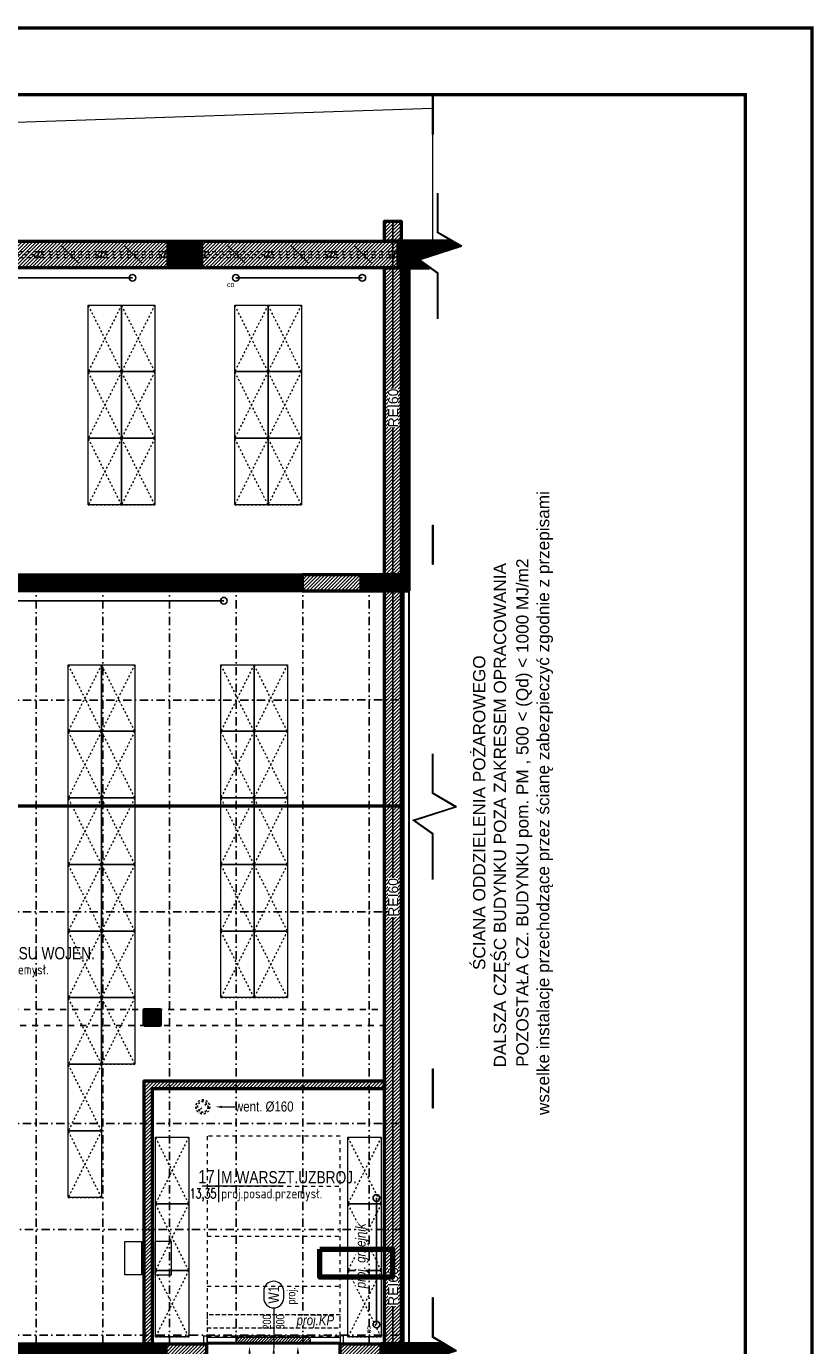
# Model space of a CAD drawing. Header units: centimetres. Extents: x -2715 to 104803, y -1446 to 32152.
# Tile 18 of 27: x 88621 to 89803, y -452 to 1529. Entities that reach past the tile are written whole.
import ezdxf
from ezdxf import colors
from ezdxf.entities.mleader import LeaderData, LeaderLine
from ezdxf.enums import TextEntityAlignment as Align
from ezdxf.math import Vec2, Vec3

# ---------------------------------------------------------------- set-up
doc = ezdxf.new("R2010")
doc.units = ezdxf.units.CM
doc.header["$MEASUREMENT"] = 0
for name, pattern in [('Dash', [0.6, 0.3, -0.3]), ('DASHDOT2', [0.5, 0.25, -0.125, 0, -0.125]), ('HIDDEN', [9.525, 6.35, -3.175]), ('HIDDENX2', [19.05, 12.7, -6.35]), ('Przerywana', [0.222222, 0.111111, -0.111111])]:
    doc.linetypes.add(name, pattern=pattern)
for name, color, linetype, lineweight in [('0_TXT', 7, 'Continuous', 15), ('0_TXT niewidoczne', 7, 'Continuous', 15), ('1_ hatch', 8, 'Continuous', 9), ('1_ projection', 9, 'HIDDENX2', 5), ('1_ przerywana  S_CONSTRUCTION', 124, 'DASHDOT2', 25), ('1_ view 1', 7, 'Continuous', 15), ('1_ view 3', 8, 'Continuous', 9), ('1_ wall DIV', 52, 'Continuous', 40), ('1_ wall STRUCT', 72, 'Continuous', 50), ('IS_obrys', 6, 'Continuous', 30)]:
    doc.layers.add(name, color=color, linetype=linetype, lineweight=lineweight)
doc.layers.add('1_ area', color=30, linetype='Continuous', lineweight=9, plot=False)
for name, color, linetype, lineweight, true_color in [('1_ doors proj.', 7, 'Continuous', 15, 0x1a8cff), ('1_ hatch proj.', 7, 'Continuous', 9, 0x1a8cff), ('1_ wall STRUCT proj.', 7, 'Continuous', 50, 0x1a8cff), ('1_ wall STRUCT-DIV rozbiorka', 7, 'Continuous', 9, 0xff0a0a), ('2_ doors description proj.', 7, 'Continuous', 15, 0x1a8cff), ('2_ equipment proj._skrzynie', 7, 'Continuous', 9, 0x6a91a9), ('3_ PPOŻ  opisy', 7, 'Continuous', 18, 0x940000)]:
    doc.layers.add(name, color=color, linetype=linetype, lineweight=lineweight, true_color=true_color)
doc.layers.add('4_INST._co', color=151, linetype='Continuous')
doc.styles.add('ARIAL', font='arial.ttf', dxfattribs={"width": 0.8})
doc.styles.add('BIKTS', font='bikromsw.shx', dxfattribs={"width": 0.85})
doc.styles.get("Standard").update_dxf_attribs({"font": 'arial.ttf'})
doc.styles.add('TXT_D', font='arial.ttf')
doc.styles.add('TXT_M', font='romans.shx', dxfattribs={"width": 0.75, "oblique": 15})
doc.styles.add('TXT_S', font='romand.shx')
doc.linetypes.add('TRACKS', pattern='A,0.15,[130,ltypeshp.shx,S=0.25,R=0,X=0,Y=0],0.15', length=0.3)
pattern_1 = [(45, (-154, -2e-12), (-2.65165043, 2.65165043), [])]

# ---------------------------------------------------------------- blocks, each defined once
blk = doc.blocks.new('fdgdfhfbgfh')
at = {"linetype": 'TRACKS', "ltscale": 10}
blk.add_lwpolyline([(0, 0), (190, 0)], dxfattribs=at)
for centre in [(0, 0), (190, 0)]:
    blk.add_circle(centre, 5)
at = {"style": 'BIKTS', "width": 0.8}
blk.add_attdef('W', text='', height=8, rotation=0, dxfattribs=at).set_placement((-7.6, -6.1), align=Align.TOP_CENTER)
blk = doc.blocks.new('co')
at = {"linetype": 'TRACKS', "ltscale": 10}
blk.add_lwpolyline([(69784.8, -154.6), (70319.2, -154.6)], dxfattribs=at)
for centre in [(69784.8, -154.6), (70319.2, -154.6)]:
    blk.add_circle(centre, 5)
at = {"style": 'BIKTS', "width": 0.8}
blk.add_attdef('W', text='', height=8, rotation=0, dxfattribs=at).set_placement((69777.1, -160.7), align=Align.TOP_CENTER)
blk = doc.blocks.new('vcfnbvcnbvm')
at = {"linetype": 'Dash', "ltscale": 20}
for points in [[(-205, 6), (-5, 6), (-5, 306), (-205, 306), (-205, 6)], [(-205, 231), (-5, 231)], [(-205, 156), (-5, 156)], [(-205, 81), (-5, 81)]]:
    blk.add_lwpolyline(points, dxfattribs=at)
for points in [[(-210, 6), (-205, 6), (-205, -6), (-210, -6), (-210, 6)], [(-210, 6), (-205, 6), (-205, -6), (-210, -6), (-210, 6)], [(-205, 4), (-5, 4), (-5, -4), (-205, -4), (-205, 6)], [(0, 6), (-5, 6), (-5, -6), (0, -6), (0, 6)], [(0, 6), (-5, 6), (-5, -6), (0, -6), (0, 6)]]:
    blk.add_lwpolyline(points)
blk = doc.blocks.new('_OZN.DRZWI')
blk.add_line((0, 0), (61.1, 0))
blk.add_lwpolyline([(-15, 15, -1), (-15, -15), (-25, -15, -1), (-25, 15)], format="xyb", close=True)
at = {"style": 'BIKTS', "width": 0.8}
for p in [(-20, 0), (75.1, 0)]:
    blk.add_attdef('OZN', text='', height=8, rotation=0, dxfattribs=at).set_placement(p, align=Align.MIDDLE)
blk.add_attdef('WYSOK', text='', height=8, rotation=0, dxfattribs=at).set_placement((27.6, 12.7), align=Align.TOP_CENTER)
blk.add_attdef('SZEROK', text='', height=8, rotation=0, dxfattribs=at).set_placement((27.6, -12.4), align=Align.CENTER)
blk = doc.blocks.new('bgfhgfjhgj')
at = {"layer": '1_ wall STRUCT-DIV rozbiorka'}
for points in [[(-17.7, -17.7), (17.7, 17.7)], [(-17.7, 17.7), (17.7, -17.7)]]:
    blk.add_lwpolyline(points, dxfattribs=at)
blk = doc.blocks.new('hgfjhgjhgkjhkljhl')
at = {"layer": '1_ wall STRUCT-DIV rozbiorka', "linetype": 'Przerywana', "ltscale": 50}
for points in [[(-295, 9), (-290, 9), (-290, 0), (-295, 0), (-295, 9)], [(-290, 9), (-105, 9)], [(-290, 9), (-285, 9), (-285, 0), (-290, 0), (-290, 9)], [(-285, 4.5), (-200, 4.5)], [(-200, 9), (-195, 9), (-195, 0), (-200, 0), (-200, 9)], [(-195, 9), (-190, 9), (-190, 0), (-195, 0), (-195, 9)], [(-190, 4.5), (-105, 4.5)], [(-105, 9), (-100, 9), (-100, 0), (-105, 0), (-105, 9)], [(-100, 9), (-95, 9), (-95, 0), (-100, 0), (-100, 9)], [(-95, 9), (-5, 9)], [(-95, 4.5), (-10, 4.5)], [(-10, 9), (-5, 9), (-5, 0), (-10, 0), (-10, 9)], [(-5, 9), (0, 9), (0, 0), (-5, 0), (-5, 9)], [(-290, 0), (-105, 0)], [(-95, 0), (-5, 0)]]:
    blk.add_lwpolyline(points, dxfattribs=at)
at = {"layer": '1_ wall STRUCT-DIV rozbiorka', "color": 6, "xscale": 0.75, "yscale": 0.75, "zscale": 0.75}
for p in [(-242.5, 4.5), (-147.5, 4.5), (-52.5, 4.5)]:
    blk.add_blockref('bgfhgfjhgj', p, dxfattribs=at)
blk = doc.blocks.new('MET')
at = {"layer": '0_TXT niewidoczne'}
for p, q in [((0, -20), (0, 20)), ((-20, 0), (78.7, 0))]:
    blk.add_line(p, q, dxfattribs=at)
at = {"style": 'TXT_D', "width": 0.8, "flags": 4}
blk.add_attdef('NUMER', text='', height=15, dxfattribs=at).set_placement((-6.7, 3.8), align=Align.RIGHT)
blk.add_attdef('NAZWA', (4.1, 3.8), '', height=15, dxfattribs=at)
at = {"layer": '0_TXT niewidoczne', "style": 'TXT_M', "width": 0.8, "flags": 4}
blk.add_attdef('M2', text='', height=12, dxfattribs=at).set_placement((-6.1, -15.4), align=Align.RIGHT)
blk.add_attdef('POSADZKA', (4.1, -15.4), '', height=12, dxfattribs=at)
blk = doc.blocks.new('RDFEWFGRDGBFH')
at = {"layer": '0_TXT', "color": 150, "linetype": 'ByBlock', "lineweight": -2}
blk.add_line((0, -10), (0, -19.6), dxfattribs=at)
blk.add_open_spline([(0, -19.6), (-1.2, -20.8), (-4.4, -23.7), (4.7, -26.4), (0.8, -31.3), (-0.9, -32.6), (-1.1, -32.7)], degree=3, knots=[0, 0, 0, 0, 4.027858, 10.239386, 15.868897, 16.708323, 16.708323, 16.708323, 16.708323], dxfattribs=at)
at = {"layer": '0_TXT', "color": 150}
blk.add_solid([(-1.7, -10), (0, 0), (1.7, -10)], dxfattribs=at)
blk = doc.blocks.new('NAWIEW')
at = {"layer": '1_ hatch proj.', "linetype": 'Dash', "ltscale": 5}
h = blk.add_hatch(dxfattribs=at)
h.set_pattern_fill('ANSI31', color=256, scale=25)
h.set_pattern_definition([(45, (-87022.5463, 436.0692), (-2.20970869, 2.20970869), [])])
h.paths.add_polyline_path([(-55.3, -13), (55.3, -13), (55.3, -1), (-55.3, -1)])
blk.add_lwpolyline([(-55.3, -13), (55.3, -13), (55.3, -1), (-55.3, -1)], close=True, dxfattribs=at)
at = {"layer": '0_TXT'}
for p in [(-36.3, -16.9), (0, -16.9)]:
    blk.add_blockref('RDFEWFGRDGBFH', p, dxfattribs=at)
at = {"layer": '0_TXT', "xscale": -1}
blk.add_blockref('RDFEWFGRDGBFH', (36.3, -16.9), dxfattribs=at)
blk = doc.blocks.new('vcvcbv')
blk.add_lwpolyline([(-100, 50), (0, 50), (0, 0), (-100, 0), (-100, 50)])
at = {"linetype": 'Dash', "ltscale": 10}
blk.add_lwpolyline([(-100, 0), (0, 50), (0, 0), (-100, 50), (-100, 0)], dxfattribs=at)
blk = doc.blocks.new('sdadsfsdfd')
at = {"layer": '2_ equipment proj._skrzynie', "rotation": 90}
for p in [(1535, 640), (1585, 640), (1755, 640), (1805, 640), (1535, 540), (1585, 540), (1755, 540), (1805, 540), (1535, 440), (1585, 440), (1755, 440), (1805, 440), (1505, 100), (1555, 100), (1734, 100), (1784, 100), (1505, 0), (1555, 0), (1734, 0), (1784, 0), (1505, -100), (1555, -100), (1734, -100), (1784, -100), (1505, -200), (1555, -200), (1734, -200), (1784, -200), (1505, -300), (1555, -300), (1734, -300), (1784, -300), (1505, -400), (1555, -400), (1505, -500), (1505, -600), (1636, -609.5), (1925, -609.5), (1636, -709.5), (1925, -709.5), (1636, -809.5), (1925, -809.5)]:
    blk.add_blockref('vcvcbv', p, dxfattribs=at)
blk = doc.blocks.new('frgfdhgfhgf')
at = {"layer": '1_ przerywana  S_CONSTRUCTION', "color": 150, "linetype": 'Dash', "ltscale": 20}
blk.add_lwpolyline([(-6, -5.3), (6, 5.3)], dxfattribs=at)
at = {"layer": '1_ przerywana  S_CONSTRUCTION', "color": 150, "linetype": 'Dash', "ltscale": 10}
for radius in [10.5, 8]:
    blk.add_circle((0, 0), radius, dxfattribs=at)
at = {"layer": '0_TXT', "color": 150}
ml = blk.add_multileader_mtext('Standard', dxfattribs=at)
ml.set_content('{\\fArial Narrow|b0|i0|c238|p34;\\H83.333333x;went. %%C160}', color=150)
ml.set_leader_properties()
ml.build(insert=Vec2(0, 0))
ml.multileader.update_dxf_attribs({"dogleg_length": 0.36, "arrow_head_size": 10})
ctx = ml.context
ctx.base_point, ctx.char_height, ctx.arrow_head_size, ctx.landing_gap_size, ctx.plane_origin = Vec3(48.3, 0), 0.18, 10, 0.09, Vec3(18.7, 0)
notes = []
notes.append((ctx, [(0, (1, 1, 0), (47.9, 0), (1, 0), 0.36, [(0, [(18.7, 0)], 0, [])])]))
ctx.mtext.insert, ctx.mtext.flow_direction = Vec3(48.4, 8.1), 5
for ctx, leaders in notes:
    for number, flags, end, landing, length, lines in leaders:
        leader = LeaderData()
        leader.index, (leader.has_last_leader_line, leader.has_dogleg_vector, leader.attachment_direction) = number, flags
        leader.last_leader_point, leader.dogleg_vector, leader.dogleg_length = Vec3(end), Vec3(landing), length
        for number, points, colour, breaks in lines:
            line = LeaderLine()
            line.index, line.vertices, line.color, line.breaks = number, Vec3.list(points), colors.encode_raw_color(colour), breaks
            leader.lines.append(line)
        ctx.leaders.append(leader)

msp = doc.modelspace()

# ---------------------------------------------------------------- hatches: boundary and pattern name
at = {"layer": '1_ hatch'}
h = msp.add_hatch(dxfattribs=at)
h.set_pattern_fill('ANSI31', color=256, scale=10)
h.paths.add_polyline_path([(88883.55, 1166.93), (88883.55, 1206.93), (88833.55, 1206.93), (88833.55, 1166.93)])
h = msp.add_hatch(dxfattribs=at)
h.set_pattern_fill('ANSI31', color=256, scale=10)
h.paths.add_polyline_path([(89178.55, 1206.93), (89178.55, 1166.93), (89183.55, 1166.93), (89183.55, 705.93), (89123.55, 705.93), (89123.55, 681.93), (89195.55, 681.93), (89195.55, 1166.93), (89226.12, 1166.93), (89208.85, 1179.22), (89272.05, 1199.53), (89259.37, 1206.93)])
h = msp.add_hatch(dxfattribs=at)
h.set_pattern_fill('ANSI31', color=256, scale=10)
edge = h.paths.add_edge_path()
edge.add_line((88372.05, 681.93), (88372.05, 705.93))
edge.add_line((88372.05, 705.93), (89034.55, 705.93))
edge.add_line((89034.55, 705.93), (89034.55, 681.93))
edge.add_line((89034.55, 681.93), (88373.33, 681.93))
h = msp.add_hatch(dxfattribs=at)
h.set_pattern_fill('ANSI31', color=256, scale=10)
h.paths.add_polyline_path([(88797.55, 28.93), (88797.55, 52.93), (88821.55, 52.93), (88821.55, 28.93)])
h = msp.add_hatch(dxfattribs=at)
h.set_pattern_fill('ANSI31', color=256, scale=10)
h.paths.add_polyline_path([(88451.88, -489.07), (88451.88, -449.07), (88830.05, -449.07), (88830.05, -489.07)])
h = msp.add_hatch(dxfattribs=at)
h.set_pattern_fill('ANSI31', color=256, scale=10)
h.paths.add_polyline_path([(89153.05, -449.07), (89153.05, -489.07), (89214.78, -489.07), (89200.95, -479.23), (89264.14, -458.91), (89247.27, -449.07)])
at = {"layer": '1_ hatch proj.'}
h = msp.add_hatch(dxfattribs=at)
h.set_pattern_fill('ANSI31', color=256, scale=30)
h.set_pattern_definition([(45, (-154.0002, 1656), (-2.65165043, 2.65165043), [])])
h.paths.add_polyline_path([(89183.55, 1206.93), (89158.55, 1206.93), (89158.55, 1236.93), (89183.55, 1236.93)])
h = msp.add_hatch(dxfattribs=at)
h.set_pattern_fill('ANSI31', color=256, scale=30)
h.set_pattern_definition([(45, (1649, -2e-12), (-2.65165043, 2.65165043), [])])
h.paths.add_polyline_path([(88538.55, 1166.93), (88538.55, 1206.93), (88833.55, 1206.93), (88833.55, 1166.93)])
h = msp.add_hatch(dxfattribs=at)
h.set_pattern_fill('ANSI31', color=256, scale=30)
h.set_pattern_definition([(45, (1994, -2e-12), (-2.65165043, 2.65165043), [])])
h.paths.add_polyline_path([(88883.55, 1166.93), (88883.55, 1206.93), (89178.55, 1206.93), (89178.55, 1166.93)])
h = msp.add_hatch(dxfattribs=at)
h.set_pattern_fill('ANSI31', color=256, scale=30)
h.set_pattern_definition(pattern_1)
h.paths.add_polyline_path([(89183.55, 705.93), (89158.55, 705.93), (89158.55, 1166.93), (89183.55, 1166.93)])
h = msp.add_hatch(dxfattribs=at)
h.set_pattern_fill('ANSI31', color=256, scale=30)
h.paths.add_polyline_path([(89034.55, 681.93), (89123.55, 681.93), (89123.55, 705.93), (89034.55, 705.93)])
h = msp.add_hatch(dxfattribs=at)
h.set_pattern_fill('ANSI31', color=256, scale=30)
h.set_pattern_definition(pattern_1)
h.paths.add_polyline_path([(89183.55, -449.07), (89158.55, -449.07), (89158.55, 681.93), (89183.55, 681.93)])
h = msp.add_hatch(dxfattribs=at)
h.set_pattern_fill('ANSI31', color=256, scale=30)
h.set_pattern_definition(pattern_1)
h.paths.add_polyline_path([(88809.55, -449.07), (88797.55, -449.07), (88797.55, -54.07), (89158.55, -54.07), (89158.55, -66.07), (88809.55, -66.07)])
h = msp.add_hatch(dxfattribs=at)
h.set_pattern_fill('ANSI31', color=256, scale=30)
h.set_pattern_definition([(45, (1835.5, -2e-12), (-2.65165043, 2.65165043), [])])
h.paths.add_polyline_path([(88891.05, -489.07), (88830.05, -489.07), (88830.05, -449.07), (88891.05, -449.07)])
h = msp.add_hatch(dxfattribs=at)
h.set_pattern_fill('ANSI31', color=256, scale=30)
h.set_pattern_definition([(45, (2097.5, 2e-13), (-2.65165043, 2.65165043), [])])
h.paths.add_polyline_path([(89153.05, -489.07), (89092.05, -489.07), (89092.05, -449.07), (89153.05, -449.07)])

# ---------------------------------------------------------------- linework, layer by layer
at = {"lineweight": 50, "const_width": 5}
msp.add_lwpolyline([(85600.17, -1443.15), (85600.17, 1526.85), (89800.17, 1526.85), (89800.17, -1443.15), (85600.17, -1443.15)], dxfattribs=at)
at = {"lineweight": 50}
msp.add_lwpolyline([(86020.17, -1343.15, 5, 5, 0), (86020.17, 1426.85, 5, 5, 0), (89700.17, 1426.85, 5, 5, 0), (89700.17, -1343.15, 5, 5, 0)], format="xyseb", close=True, dxfattribs=at)
at = {"layer": '1_ area'}
for points in [[(89183.91, -489.07), (86215.55, -489.07), (86215.55, 1206.93), (89183.91, 1206.93)], [(89158.55, -449.07), (86255.55, -449.07), (86255.55, 1166.93), (89158.55, 1166.93)], [(86685.55, -449.07), (89158.55, -449.07), (89158.55, 1166.93), (86685.55, 1166.93)], [(88162.55, 705.93), (89183.55, 705.93), (89183.55, 1166.93), (88162.55, 1166.93)]]:
    msp.add_lwpolyline(points, close=True, dxfattribs=at)
for points in [[(88123.55, 681.93), (88123.55, -449.07), (88797.55, -449.07), (88797.55, -54.07), (89158.55, -54.07), (89158.55, 681.93), (88123.55, 681.93)], [(88809.55, -449.07), (88809.55, -66.07), (89158.55, -66.07), (89158.55, -449.07), (88809.55, -449.07)]]:
    msp.add_lwpolyline(points, dxfattribs=at)
at = {"layer": '1_ hatch'}
msp.add_lwpolyline([(89230.29, 1406.47), (89230.29, 1206.93), (89183.55, 1206.93), (89183.55, 1236.93), (89158.55, 1236.93), (89158.55, 1206.93), (86215.55, 1206.93), (86224.83, 1305.31), (89230.29, 1406.47)], dxfattribs=at)
at = {"layer": '1_ projection'}
msp.add_lwpolyline([(88830.05, -449.07), (89153.05, -449.07)], dxfattribs=at)
at = {"layer": '1_ przerywana  S_CONSTRUCTION', "ltscale": 50}
for points in [[(88635.55, -449.07), (88635.55, 681.93)], [(88735.55, -449.07), (88735.55, 681.93)], [(88835.55, -449.07), (88835.55, 681.93)], [(88935.55, -449.07), (88935.55, 681.93)], [(89035.55, -449.07), (89035.55, 681.93)], [(89135.55, -449.07), (89135.55, 681.93)], [(86682.49, 517.05), (89183.49, 517.93)], [(86682.55, 199.93), (89183.55, 199.93)], [(86682.55, -118.07), (89183.55, -118.07)], [(86685.55, -277.07), (89183.55, -277.07)], [(86682.55, -436.07), (89183.55, -436.07)]]:
    msp.add_lwpolyline(points, dxfattribs=at)
at = {"layer": '1_ przerywana  S_CONSTRUCTION', "color": 18, "ltscale": 100, "const_width": 5}
msp.add_lwpolyline([(86215.55, 358.41), (89183.55, 358.93)], dxfattribs=at)
at = {"layer": '1_ przerywana  S_CONSTRUCTION', "linetype": 'Dash', "ltscale": 30}
for points in [[(86835.55, 52.93), (89158.55, 52.93)], [(86685.55, 28.93), (89158.55, 28.93)]]:
    msp.add_lwpolyline(points, dxfattribs=at)
at = {"layer": '1_ view 1'}
for points in [[(89230.29, 1426.01), (89231.29, 1426.01), (89231.29, 1366.77), (89230.29, 1366.77)], [(89230.29, 780.6), (89231.29, 780.6), (89231.29, 721.36), (89230.29, 721.36)], [(89230.29, -35.93), (89231.29, -35.93), (89231.29, -95.16), (89230.29, -95.16)], [(89230.29, -379.35), (89231.29, -379.35), (89231.29, -438.59), (89230.29, -438.59)]]:
    msp.add_lwpolyline(points, close=True, dxfattribs=at)
for points in [[(89238.19, 1090.18), (89238.19, 1158.34), (89208.85, 1179.22), (89272.05, 1199.53), (89238.19, 1219.28), (89238.19, 1279.09)], [(89239.19, 1090.18), (89239.19, 1158.86), (89211.06, 1178.88), (89274.49, 1199.27), (89239.19, 1219.86), (89239.19, 1279.09)], [(89230.29, 248.26), (89230.29, 316.42), (89200.95, 337.3), (89264.14, 357.61), (89230.29, 377.36), (89230.29, 437.17)], [(89231.29, 248.26), (89231.29, 316.94), (89203.15, 336.96), (89266.58, 357.35), (89231.29, 377.94), (89231.29, 437.17)], [(89230.29, -568.26), (89230.29, -500.1), (89200.95, -479.23), (89264.14, -458.91), (89230.29, -439.16), (89230.29, -379.35)], [(89231.29, -568.26), (89231.29, -499.59), (89203.15, -479.57), (89266.58, -459.18), (89231.29, -438.59), (89231.29, -379.35)]]:
    msp.add_lwpolyline(points, dxfattribs=at)
at = {"layer": '1_ view 3'}
msp.add_lwpolyline([(86215.55, 1206.93), (86224.83, 1305.31), (89230.29, 1406.47)], dxfattribs=at)
at = {"layer": '1_ wall DIV'}
msp.add_lwpolyline([(89183.55, -449.07), (89183.55, 681.93), (89186.55, 681.93), (89186.55, -449.07), (89183.55, -449.07)], dxfattribs=at)
at = {"layer": '1_ wall STRUCT'}
for points in [[(88833.55, 1166.93), (88833.55, 1206.93), (88883.55, 1206.93), (88883.55, 1166.93), (88833.55, 1166.93)], [(89183.55, 1206.93), (89178.55, 1206.93), (89178.55, 1166.93), (89183.55, 1166.93), (89183.55, 705.93), (89123.55, 705.93), (89123.55, 681.93), (89195.55, 681.93)], [(89259.37, 1206.93), (89183.55, 1206.93)], [(89195.55, 681.93), (89195.55, 1166.93), (89226.12, 1166.93)], [(88372.05, 681.93), (88372.05, 705.93), (89034.55, 705.93), (89034.55, 681.93), (88372.05, 681.93)], [(88797.55, 28.93), (88797.55, 52.93), (88821.55, 52.93), (88821.55, 28.93), (88797.55, 28.93)], [(88451.88, -489.07), (88451.88, -449.07), (88830.05, -449.07), (88830.05, -489.07), (88451.88, -489.07)], [(89183.55, -449.07), (89153.05, -449.07), (89153.05, -489.07), (89214.78, -489.07)], [(89247.27, -449.07), (89183.55, -449.07)]]:
    msp.add_lwpolyline(points, dxfattribs=at)
at = {"layer": '1_ wall STRUCT proj.'}
for points in [[(89183.55, 1206.93), (89158.55, 1206.93), (89158.55, 1236.93), (89183.55, 1236.93), (89183.55, 1206.93)], [(88538.55, 1166.93), (88538.55, 1206.93), (88833.55, 1206.93), (88833.55, 1166.93), (88538.55, 1166.93)], [(88883.55, 1166.93), (88883.55, 1206.93), (89178.55, 1206.93), (89178.55, 1166.93), (88883.55, 1166.93)], [(89183.55, 705.93), (89158.55, 705.93), (89158.55, 1166.93), (89183.55, 1166.93), (89183.55, 705.93)], [(89034.55, 681.93), (89123.55, 681.93), (89123.55, 705.93), (89034.55, 705.93), (89034.55, 681.93)], [(89183.55, -449.07), (89158.55, -449.07), (89158.55, 681.93), (89183.55, 681.93), (89183.55, -449.07)], [(88891.05, -489.07), (88830.05, -489.07), (88830.05, -449.07), (88891.05, -449.07), (88891.05, -489.07)], [(89153.05, -489.07), (89092.05, -489.07), (89092.05, -449.07), (89153.05, -449.07), (89153.05, -489.07)]]:
    msp.add_lwpolyline(points, dxfattribs=at)
msp.add_lwpolyline([(88809.55, -449.07), (88797.55, -449.07), (88797.55, -54.07), (89158.55, -54.07), (89158.55, -66.07), (88809.55, -66.07)], close=True, dxfattribs=at)
at = {"layer": '3_ PPOŻ  opisy', "linetype": 'HIDDEN', "ltscale": 2.5, "const_width": 2.5}
msp.add_lwpolyline([(89171.05, 1236.93), (89171.05, -519.07)], dxfattribs=at)
at = {"layer": '3_ PPOŻ  opisy', "linetype": 'Continuous', "lineweight": 20, "ltscale": 3}
for points in [[(88768.48, -345.02), (88768.48, -295.02), (88793.48, -295.02), (88793.48, -345.02), (88768.48, -345.02)], [(88838.61, -345.02), (88838.61, -295.02), (88813.61, -295.02), (88813.61, -345.02), (88838.61, -345.02)]]:
    msp.add_lwpolyline(points, dxfattribs=at)

# ---------------------------------------------------------------- block references
at = {"layer": '0_TXT'}
ref = msp.add_blockref('MET', (88498.82, 124.73), dxfattribs=dict(at, xscale=1.23, yscale=1.23, zscale=1.23, rotation=359.9999999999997))
ref.add_attrib('NUMER', '16', dxfattribs={"layer": '0', "height": 20, "style": 'TXT_D', "width": 0.8, "flags": 4}).set_placement((88492.86, 128.42), align=Align.RIGHT)
ref.add_attrib('NAZWA', 'MAG.ZAPASU WOJEN.', (88502.51, 128.42), dxfattribs={"layer": '0', "height": 18.45, "style": 'TXT_D', "width": 0.8, "flags": 4})
ref.add_attrib('M2', '102,74', dxfattribs={"layer": '0', "height": 14.76, "style": 'TXT_S', "width": 0.7, "flags": 4}).set_placement((88495.13, 105.84), align=Align.RIGHT)
ref.add_attrib('POSADZKA', 'proj.posad.przemysł.', (88502.51, 105.84), dxfattribs={"layer": '0', "color": 150, "height": 14.76, "style": 'TXT_S', "width": 0.8, "flags": 4})
for name, p in [('frgfdhgfhgf', (88885.55, -93.07)), ('NAWIEW', (88992.05, -436.07))]:
    msp.add_blockref(name, p, dxfattribs=at)
ref = msp.add_blockref('MET', (88909.44, -211.6), dxfattribs=dict(at, xscale=1.23, yscale=1.23, zscale=1.23, rotation=359.9999999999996))
ref.add_attrib('NUMER', '17', dxfattribs={"layer": '0', "height": 20, "style": 'TXT_D', "width": 0.8, "flags": 4}).set_placement((88903.48, -207.91), align=Align.RIGHT)
ref.add_attrib('NAZWA', 'M.WARSZT.UZBROJ.', (88913.13, -207.91), dxfattribs={"layer": '0', "height": 18.45, "style": 'TXT_D', "width": 0.8, "flags": 4})
ref.add_attrib('M2', '13,35', dxfattribs={"layer": '0', "height": 14.76, "style": 'TXT_S', "width": 0.7, "flags": 4}).set_placement((88905.75, -230.5), align=Align.RIGHT)
ref.add_attrib('POSADZKA', 'proj.posad.przemysł.', (88913.13, -230.5), dxfattribs={"layer": '0', "color": 150, "height": 14.76, "style": 'TXT_S', "width": 0.8, "flags": 4})
at = {"layer": '1_ doors proj.'}
msp.add_blockref('vcfnbvcnbvm', (89097.05, -443.07), dxfattribs=at)
at = {"layer": '1_ wall STRUCT-DIV rozbiorka', "color": 6}
for p in [(88833.55, 1182.43), (89178.55, 1182.43)]:
    msp.add_blockref('hgfjhgjhgkjhkljhl', p, dxfattribs=at)
at = {"layer": '2_ doors description proj.'}
ref = msp.add_blockref('_OZN.DRZWI', (88992.05, -394.9), dxfattribs=dict(at, xscale=-1, rotation=89.99999999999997))
ref.add_attrib('OZN', 'proj.', dxfattribs={"layer": '0', "color": 7, "lineweight": 5, "height": 12.5, "rotation": 90, "style": 'BIKTS', "width": 0.8}).set_placement((89019.87, -376.85), align=Align.MIDDLE)
ref.add_attrib('WYSOK', '300', dxfattribs={"layer": '0', "color": 7, "lineweight": 5, "height": 12.5, "rotation": 90, "style": 'BIKTS', "width": 0.8}).set_placement((88995.59, -415.86), align=Align.TOP_CENTER)
ref.add_attrib('SZEROK', '200', dxfattribs={"layer": '0', "color": 7, "lineweight": 5, "height": 12.5, "rotation": 90, "style": 'BIKTS', "width": 0.8}).set_placement((88988.03, -416.06), align=Align.CENTER)
ref.add_attrib('OZN', 'W1', dxfattribs={"layer": '0', "color": 7, "lineweight": 5, "height": 16, "rotation": 90, "style": 'ARIAL', "width": 0.8}).set_placement((88992.05, -374.9), align=Align.MIDDLE)
at = {"layer": '2_ equipment proj._skrzynie'}
msp.add_blockref('sdadsfsdfd', (87228.55, 470.93), dxfattribs=at)
at = {"layer": '4_INST._co'}
for name, p in [('fdgdfhfbgfh', (88590.09, 1151.93)), ('fdgdfhfbgfh', (88935.09, 1151.93)), ('co', (18597.97, 821.54))]:
    msp.add_blockref(name, p, dxfattribs=at).add_auto_attribs({'W': 'co'})
at = {"layer": 'Defpoints'}
ref = msp.add_blockref('fdgdfhfbgfh', (89146.22, -419.88), dxfattribs=dict(at, xscale=-1, rotation=270))
ref.add_attrib('W', 'co', dxfattribs={"layer": '0', "height": 8, "rotation": 269.99999, "style": 'BIKTS', "width": 0.8}).set_placement((89140.15, -427.53), align=Align.TOP_CENTER)

# ---------------------------------------------------------------- texts
at = {"insert": (89322.55, -33.92), "char_height": 18.45, "width": 765.1436, "attachment_point": 1, "rotation": 90, "style": 'TXT_D'}
msp.add_mtext('DALSZA CZĘŚC BUDYNKU POZA ZAKRESEM OPRACOWANIA', dxfattribs=at)
at = {"layer": '3_ PPOŻ  opisy', "char_height": 18.45, "attachment_point": 1, "rotation": 90, "style": 'TXT_D'}
for s, insert, width in [('\\pxqc;wszelke instalacje przechodzące przez ścianę zabezpieczyć zgodnie z przepisami', (89387.41, -148.3), 1022.7477), ('\\pxqc;POZOSTAŁA CZ. BUDYNKU pom. PM , 500 < (Qd) < 1000 MJ/m2', (89356.13, -33.92), 765.1436), ('\\pxqc;ŚCIANA ODDZIELENIA POŻAROWEGO', (89291.36, -33.92), 765.1436)]:
    msp.add_mtext(s, dxfattribs=dict(at, insert=insert, width=width))

# ---------------------------------------------------------------- next in the draw order: texts
at = {"layer": '0_TXT', "color": 7, "insert": (89023.41, -405.92), "char_height": 15, "width": 62.2527, "attachment_point": 1, "line_spacing_factor": 0.8, "style": 'TXT_D', "bg_fill": 3, "box_fill_scale": 1, "bg_fill_color": 256, "bg_fill_transparency": 0}
msp.add_mtext('\\pxqc;{\\fArial Narrow|b0|i1|c238|p34;\\C150;proj.KP}', dxfattribs=at)
at = {"layer": '3_ PPOŻ  opisy', "char_height": 15, "width": 58.5233, "attachment_point": 1, "rotation": 90, "style": 'TXT_D', "bg_fill": 3, "box_fill_scale": 1, "bg_fill_color": 1, "bg_fill_transparency": 0}
for insert in [(89163.88, 927.08), (89163.88, 192.21), (89163.88, -392.1)]:
    msp.add_mtext('\\pxqc;REI60', dxfattribs=dict(at, insert=insert))
at = {"layer": 'Defpoints', "color": 1, "insert": (89134.47, -366.52), "char_height": 15, "width": 99.626, "attachment_point": 7, "rotation": 90, "line_spacing_factor": 0.8, "style": 'TXT_D', "bg_fill": 3, "box_fill_scale": 1, "bg_fill_color": 256, "bg_fill_transparency": 0}
msp.add_mtext('\\pxqc;{\\fArial Narrow|b0|i1|c238|p34;\\C150;proj. grzejnik}', dxfattribs=at)

# ---------------------------------------------------------------- next in the draw order: linework, layer by layer
at = {"layer": '0_TXT', "color": 150, "linetype": 'HIDDEN'}
msp.add_lwpolyline([(88891.94, -425.07), (89091.94, -425.07), (89091.94, -405.07), (88891.94, -405.07), (88891.94, -425.07)], dxfattribs=at)
at = {"layer": 'Defpoints', "color": 6, "lineweight": 80}
msp.add_lwpolyline([(89061.38, -306.91), (89170.38, -306.91), (89170.38, -348.91), (89061.38, -348.91)], close=True, dxfattribs=at)
at = {"layer": 'IS_obrys'}
for points in [[(86215.55, -489.07), (89195.55, -489.07), (89195.55, 1206.93), (86215.55, 1206.93)], [(88162.55, 1166.93), (89158.55, 1166.93), (89158.55, 705.93), (88162.55, 705.93)], [(88809.55, -66.07), (89158.55, -66.07), (89158.55, -449.07), (88809.55, -449.07)]]:
    msp.add_lwpolyline(points, close=True, dxfattribs=at)
msp.add_lwpolyline([(88123.55, 681.93), (89158.55, 681.93), (89158.55, -54.07), (88797.55, -54.07), (88797.55, -449.07), (88123.55, -449.07), (88123.55, 681.93)], dxfattribs=at)

doc.saveas('drawing.dxf')
